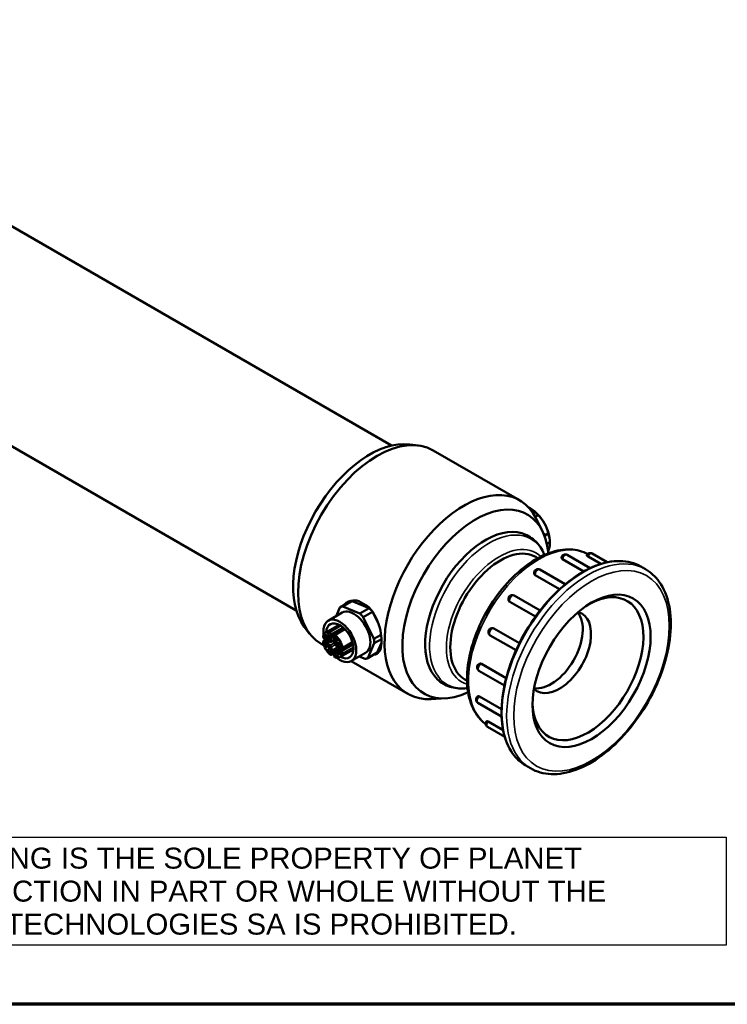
# Model space of a CAD drawing. Header units: millimetres. Extents: x 18 to 880, y 18 to 1083.
# Tile 2 of 5: x 220 to 423, y 18 to 300. Entities that reach past the tile are written whole.
import ezdxf

# ---------------------------------------------------------------- set-up
doc = ezdxf.new("R2010")
doc.units = ezdxf.units.MM
doc.header["$LTSCALE"] = 3
for name, color, linetype, lineweight in [('Cadre (ISO)', 7, 'Continuous', 70), ('Etroit visible (ISO)', 7, 'Continuous', 35), ('Symbole (ISO)', 7, 'Continuous', 25), ('Visible (ISO)', 7, 'Continuous', 50)]:
    doc.layers.add(name, color=color, linetype=linetype, lineweight=lineweight)
doc.styles.add('Note Text (A4D)', font='arial.ttf')

# ---------------------------------------------------------------- blocks, each defined once
blk = doc.blocks.new('Cadres AQUA4D Border')
at = {"layer": 'Cadre (ISO)'}
blk.add_line((291, 6), (6, 6), dxfattribs=at)

msp = doc.modelspace()

# ---------------------------------------------------------------- linework, layer by layer
at = {"layer": 'Etroit visible (ISO)'}
for p, q in [((309.14, 124.53), (312.22, 126.31)), ((309.49, 124.01), (312.76, 125.89)), ((313.41, 125.28), (310.63, 123.67)), ((307.37, 121.87), (308.1, 122.29)), ((308.62, 122.4), (308.69, 122.44)), ((308.69, 123.03), (308.76, 123.07)), ((308.85, 122.35), (308.92, 122.39)), ((308.94, 122.92), (309.01, 122.96)), ((308.94, 122.26), (309.01, 122.3)), ((308.96, 122.1), (309.03, 122.14)), ((308.97, 122.16), (309.05, 122.2)), ((309.07, 122.52), (309.14, 122.57)), ((309.09, 122.87), (309.16, 122.91)), ((309.17, 122.86), (309.24, 122.9)), ((310.28, 121.42), (309.22, 120.81)), ((309.26, 122.78), (309.33, 122.82)), ((309.29, 122.68), (309.36, 122.72)), ((309.32, 122.45), (309.36, 122.48)), ((310.27, 122.32), (309.5, 121.87)), ((310.72, 121.81), (310.79, 121.86)), ((310.74, 121.15), (310.81, 121.19)), ((310.8, 121.29), (310.81, 121.3)), ((310.88, 121.64), (310.95, 121.68)), ((312.68, 120.13), (315.46, 121.73)), ((308.7, 120.07), (308.77, 120.11)), ((308.75, 120.22), (308.76, 120.23)), ((308.76, 119.85), (308.83, 119.89)), ((308.9, 120.04), (308.97, 120.09)), ((308.95, 119.99), (309.02, 120.03)), ((308.99, 119.92), (309.06, 119.96)), ((308.99, 119.87), (309.06, 119.91)), ((309.2, 119.89), (309.27, 119.94)), ((309.27, 119.82), (309.34, 119.86)), ((309.3, 119.73), (309.37, 119.77)), ((309.32, 119.48), (309.37, 119.51)), ((310.56, 120.93), (309.5, 120.32)), ((310.23, 118.6), (309.5, 118.19)), ((310.53, 118.96), (310.6, 119)), ((310.58, 119.09), (310.59, 119.1)), ((310.59, 118.78), (310.66, 118.82)), ((310.65, 118.96), (310.72, 119)), ((310.7, 118.95), (310.78, 118.99)), ((310.72, 118.65), (310.74, 118.66)), ((310.77, 118.89), (310.84, 118.93)), ((310.8, 120.93), (310.87, 120.97)), ((310.81, 119.12), (310.95, 119.2)), ((310.84, 118.76), (310.91, 118.8)), ((310.88, 121.13), (310.95, 121.17)), ((310.93, 118.59), (311, 118.63)), ((310.94, 121.12), (311.01, 121.16)), ((310.94, 120.78), (311.01, 120.82)), ((311, 118.49), (311.07, 118.54)), ((311.01, 121.06), (311.07, 121.09)), ((311.03, 120.98), (311.1, 121.02)), ((311.07, 118.43), (311.09, 118.44)), ((311.08, 119.52), (311.15, 119.56)), ((311.1, 119.47), (311.17, 119.51)), ((311.15, 120.66), (311.22, 120.7)), ((311.24, 120.97), (311.31, 121.01)), ((311.25, 120.58), (311.32, 120.62)), ((311.32, 120.9), (311.39, 120.94)), ((311.32, 120.73), (311.39, 120.77)), ((311.34, 120.8), (311.41, 120.84)), ((315.67, 120.86), (312.41, 118.97)), ((315.76, 120.18), (312.68, 118.41))]:
    msp.add_line(p, q, dxfattribs=at)
for centre, major_axis, start_param, end_param in [((354.57, 130.37), (-12.02, -20.82), 2.727166, 6.697612), ((357.43, 128.72), (10.65, 18.45), 6.147091, 9.560873), ((368.78, 122.17), (14.2, 24.6), 0.013442, 3.070483), ((357.8, 128.5), (-10.16, -17.59), 3.081005, 6.343772), ((381.53, 114.8), (16.45, 28.49), 0, 3.141593), ((382.87, 114.03), (16.45, 28.49), 0, 3.141593), ((376.39, 145.65), (0.563, 0.974), 0, 2.145031), ((383.52, 146.02), (0.563, 0.974), 0, 1.752332), ((368.56, 141.44), (0.563, 0.974), 0, 2.53773), ((361.22, 134.04), (0.563, 0.974), 0, 2.930429), ((355.49, 124.56), (0.562, 0.974), 0.141923, 3.141593), ((352.24, 114.45), (-0.562, -0.974), 3.676214, 6.283185), ((351.97, 105.25), (-0.562, -0.974), 4.068913, 6.283185), ((354.72, 98.36), (-0.562, -0.974), 4.461613, 6.283185)]:
    msp.add_ellipse(centre, major_axis=major_axis, ratio=0.57735, start_param=start_param, end_param=end_param, dxfattribs=at)
msp.add_ellipse((383.88, 113.44), major_axis=(-15.73, -27.25), ratio=0.57735, dxfattribs=at)
at = {"layer": 'Visible (ISO)'}
for p, q in [((326.69, 177.93), (115.59, 299.81)), ((299.44, 130.73), (88.34, 252.61)), ((331.87, 178.26), (334.36, 177.95)), ((338.58, 176.55), (363.31, 162.27)), ((366.33, 159.99), (366.17, 160.09)), ((366.69, 159.73), (366.43, 159.58)), ((367.77, 157.54), (368.57, 158)), ((369.78, 153.58), (367.92, 157.24)), ((370.49, 152.14), (370.21, 152.65)), ((371.51, 152.74), (370.49, 152.14)), ((370.55, 151.76), (370.62, 151.69)), ((370.62, 151.69), (370.58, 151.67)), ((371.11, 149.77), (371.97, 150.27)), ((371.99, 150.19), (371.99, 149.92)), ((383.51, 142.84), (376.95, 146.63)), ((388.39, 144.51), (384.08, 146.99)), ((367.93, 146.04), (368.53, 145.69)), ((381.67, 141.9), (375.61, 145.4)), ((386.56, 144.03), (382.87, 146.16)), ((376.37, 138.23), (369.12, 142.42)), ((397.99, 143.29), (399.32, 142.52)), ((374.74, 136.81), (367.78, 140.83)), ((311.93, 131.6), (314.62, 133.15)), ((315.42, 133.41), (312.73, 131.86)), ((320.32, 131.37), (315.42, 133.41)), ((317.37, 133.41), (319.84, 131.98)), ((367.83, 128.95), (360.55, 133.15)), ((369.17, 130.74), (361.78, 135.01)), ((308.56, 127.78), (312.59, 130.11)), ((310.83, 129.09), (311.93, 131.6)), ((312.73, 131.86), (317.63, 129.82)), ((317.63, 129.82), (320.32, 131.37)), ((321.24, 130.37), (318.58, 128.83)), ((322.97, 126.88), (321.34, 130.22)), ((318.58, 128.83), (321.62, 122.57)), ((301.74, 126.08), (303.26, 124.08)), ((307.85, 124.41), (311.69, 126.63)), ((309.49, 124.01), (309.5, 123.75)), ((309.5, 123.75), (312.94, 125.74)), ((313.27, 125.42), (310.36, 123.74)), ((313.07, 125.62), (313.07, 125.31)), ((313.24, 125.45), (313.24, 125.41)), ((355.97, 125.57), (363.27, 121.35)), ((307.17, 121.89), (307.96, 122.34)), ((307.37, 122.77), (307.59, 122.64)), ((307.37, 121.87), (307.59, 121.74)), ((307.59, 121.74), (308.37, 122.19)), ((309.22, 121.71), (308.22, 122.28)), ((309, 121.83), (308.22, 121.38)), ((308.22, 121.38), (309.22, 120.81)), ((308.39, 122.74), (308.39, 122.31)), ((308.51, 122.67), (308.39, 122.74)), ((308.39, 122.31), (308.46, 122.35)), ((308.39, 122.31), (308.77, 122.03)), ((308.46, 122.7), (308.46, 122.35)), ((308.46, 122.35), (308.77, 122.12)), ((308.51, 122.34), (308.51, 122.67)), ((308.66, 122.24), (308.51, 122.34)), ((308.66, 122.24), (308.73, 122.28)), ((308.83, 122.41), (308.76, 122.37)), ((308.77, 122.03), (308.78, 122.17)), ((308.87, 123.04), (308.83, 123.01)), ((308.87, 123.01), (308.87, 123.17)), ((308.89, 122.1), (308.89, 121.94)), ((308.89, 121.94), (308.96, 121.98)), ((309.02, 122.14), (308.95, 122.1)), ((308.96, 122.1), (308.96, 121.98)), ((309, 122.72), (309.06, 122.76)), ((309.15, 122.91), (309.08, 122.87)), ((309.34, 122.65), (309.26, 122.61)), ((310.27, 122.18), (309.42, 121.69)), ((310.27, 123.47), (309.5, 123.02)), ((309.5, 123.02), (309.5, 121.87)), ((310.27, 123.56), (310.27, 123.3)), ((310.28, 121.42), (310.27, 122.57)), ((310.4, 122.32), (310.41, 121.76)), ((310.52, 122.26), (310.4, 122.32)), ((310.41, 121.76), (310.48, 121.8)), ((310.41, 121.76), (310.53, 121.69)), ((310.48, 122.28), (310.48, 121.8)), ((310.48, 121.8), (310.53, 121.77)), ((310.54, 122.22), (310.52, 122.26)), ((310.52, 122.08), (310.6, 122.13)), ((310.53, 121.69), (310.52, 122.08)), ((311.09, 121.47), (311.09, 121.64)), ((312.6, 119.85), (315.52, 121.54)), ((321.76, 121.33), (319.9, 117.11)), ((321.62, 122.57), (323.71, 123.78)), ((323.82, 122.52), (321.76, 121.33)), ((322.59, 118.66), (323.82, 121.46)), ((362.31, 119.32), (354.93, 123.58)), ((306.58, 121.13), (307.38, 120.66)), ((308.39, 121.14), (308.39, 120.97)), ((308.82, 120.89), (308.39, 121.14)), ((308.39, 120.97), (308.46, 121.01)), ((308.39, 120.97), (308.81, 120.43)), ((308.46, 121.1), (308.46, 121.01)), ((308.46, 121.01), (308.54, 120.91)), ((308.53, 120.9), (308.6, 120.94)), ((308.53, 120.9), (308.82, 120.73)), ((308.82, 120.54), (308.53, 120.9)), ((308.6, 120.94), (308.89, 120.78)), ((308.81, 120.43), (308.88, 120.47)), ((308.81, 120.43), (308.93, 120.36)), ((308.82, 120.98), (308.82, 120.89)), ((308.93, 120.92), (308.82, 120.98)), ((308.82, 120.89), (308.89, 120.93)), ((308.82, 120.73), (308.89, 120.78)), ((308.82, 120.73), (308.82, 120.54)), ((308.82, 120.54), (308.89, 120.58)), ((308.82, 120.54), (308.88, 120.47)), ((308.91, 120.09), (308.83, 120.05)), ((308.88, 120.47), (308.93, 120.44)), ((308.89, 120.94), (308.89, 120.93)), ((308.89, 120.78), (308.89, 120.58)), ((308.92, 119.68), (308.92, 119.83)), ((308.93, 120.83), (308.93, 120.92)), ((309.08, 120.75), (308.93, 120.83)), ((308.93, 120.67), (309, 120.71)), ((308.93, 120.67), (309.08, 120.59)), ((308.93, 120.36), (308.93, 120.67)), ((308.99, 119.87), (308.99, 119.83)), ((308.99, 119.83), (309.06, 119.87)), ((308.99, 119.83), (309.09, 119.78)), ((309, 120.71), (309.08, 120.67)), ((309.03, 120.04), (309.1, 120.08)), ((309.06, 119.91), (309.06, 119.87)), ((309.06, 119.87), (309.1, 119.85)), ((309.08, 120.59), (309.08, 120.75)), ((309.09, 119.78), (309.09, 119.8)), ((309.19, 119.95), (309.12, 119.91)), ((309.18, 119.68), (309.18, 119.52)), ((309.18, 119.52), (309.25, 119.56)), ((309.25, 119.66), (309.25, 119.56)), ((309.34, 119.71), (309.27, 119.67)), ((310.2, 118.45), (309.42, 118)), ((309.5, 119.17), (311.56, 120.36)), ((309.5, 120.32), (309.5, 119.17)), ((310.28, 118.89), (309.5, 118.44)), ((309.5, 118.19), (309.5, 118.44)), ((310.28, 119.42), (310.95, 119.81)), ((310.28, 118.72), (310.28, 119.42)), ((310.81, 119.12), (310.28, 119.42)), ((311.55, 120.36), (310.56, 120.93)), ((310.71, 119), (310.64, 118.96)), ((310.74, 118.64), (310.74, 118.76)), ((310.95, 121.17), (310.88, 121.13)), ((310.94, 118.74), (310.91, 118.8)), ((311.68, 120.23), (310.95, 119.81)), ((310.95, 119.81), (310.95, 119.2)), ((310.95, 119.81), (311.55, 119.46)), ((311, 118.91), (311, 118.63)), ((311.09, 118.85), (311, 118.91)), ((311, 118.63), (311.07, 118.68)), ((311.08, 120.97), (311.01, 120.93)), ((311.03, 119.64), (311.03, 119.57)), ((311.44, 119.4), (311.03, 119.64)), ((311.03, 119.57), (311.1, 119.6)), ((311.07, 118.87), (311.07, 118.68)), ((311.07, 118.43), (311.09, 118.42)), ((311.08, 121.09), (311.15, 121.13)), ((311.08, 120.81), (311.15, 120.85)), ((311.09, 118.42), (311.09, 118.85)), ((311.11, 119.4), (311.16, 119.43)), ((311.11, 119.4), (311.16, 119.36)), ((311.16, 119.47), (311.23, 119.51)), ((311.16, 119.47), (311.44, 119.31)), ((311.16, 119.36), (311.16, 119.47)), ((311.24, 121.02), (311.17, 120.98)), ((311.23, 119.51), (311.44, 119.39)), ((311.39, 120.77), (311.32, 120.73)), ((311.44, 119.31), (311.44, 119.4)), ((311.55, 119.46), (312.33, 119.91)), ((311.93, 117.33), (315.77, 119.55)), ((315.63, 121.09), (312.18, 119.1)), ((312.41, 119.87), (312.18, 120)), ((312.41, 118.97), (312.18, 119.1)), ((315.21, 116.27), (319.24, 118.59)), ((319.9, 117.11), (322.59, 118.66)), ((310.28, 117.74), (310.28, 118)), ((315.1, 116.21), (331.31, 106.85)), ((319.1, 116.84), (317.42, 117.54)), ((358.98, 109.26), (351.68, 113.47)), ((352.44, 115.45), (359.49, 111.38)), ((347.68, 110.97), (348.28, 110.62)), ((342.07, 105.59), (337.98, 105.37)), ((358.15, 100.38), (351.41, 104.27)), ((351.86, 106.09), (358.14, 102.46)), ((354.31, 98.91), (358.6, 96.44)), ((359.07, 94.55), (354.16, 97.38)), ((365.08, 86.31), (366.42, 85.54))]:
    msp.add_line(p, q, dxfattribs=at)
for centre, start, end in [((376.39, 145.65), 60, 170.1909), ((383.52, 146.02), 60, 155.7705), ((368.56, 141.44), 60, 189.6629), ((361.22, 134.04), 60, 219.556), ((355.49, 124.56), 73.9372, 240), ((352.24, 114.45), 105.9705, 240), ((351.97, 105.25), 126.8799, 240), ((354.72, 98.36), 141.8676, 240), ((360.06, 94.83), 191.227, 220.0277)]:
    msp.add_arc(centre, 1.12, start, end, dxfattribs=at)
for centre, major_axis, ratio, start_param, end_param in [((320.46, 150.06), (15.5, 26.85), 0.57735, 0.237941, 2.903652), ((322.58, 148.84), (-16, -27.71), 0.57735, 3.141593, 6.283185), ((347.31, 134.56), (16, 27.71), 0.57735, 5.92289, 9.785073), ((350.71, 132.6), (-14.8, -25.64), 0.57735, 2.458342, 6.966436), ((366.33, 153.46), (4, -6.93), 0.57735, 1.545528, 2.356194), ((365.94, 153.24), (4.27, -7.4), 0.57735, 1.906164, 2.23209), ((366.33, 153.46), (4, -6.93), 0.57735, 0.785398, 1.545528), ((353.52, 130.97), (12.17, 21.09), 0.57735, 0.133521, 3.008071), ((365.94, 153.24), (4.27, -7.4), 0.57735, 0.858967, 1.184892), ((364.92, 152.64), (-4.28, 7.4), 0.57735, 4.268177, 4.326485), ((357.8, 128.5), (10.12, 17.54), 0.57735, 0, 3.141593), ((382.84, 114.05), (-11.21, -19.42), 0.57735, 5.530246, 10.177717), ((318.6, 125.9), (-4.25, 7.36), 0.57735, 0.04029, 0.233296), ((318.6, 125.9), (-4.14, 7.17), 0.57735, 6.072795, 6.247501), ((315.92, 124.35), (-4.14, 7.17), 0.57735, 6.072795, 6.247501), ((315.92, 124.35), (3.33, -5.76), 0.57735, 0, 3.141593), ((315.92, 124.35), (-4.14, 7.17), 0.57735, 5.025597, 5.200303), ((318.6, 125.9), (4.14, -7.17), 0.57735, 1.918272, 2.058711), ((374.69, 118.75), (6.4, 11.09), 0.57735, 2.993508, 6.43127), ((372.32, 120.12), (6.4, 11.09), 0.57735, 3.358177, 6.066601), ((311.89, 122.03), (3.33, -5.76), 0.57735, 5.324305, 10.383658), ((311.89, 122.03), (-2.75, 4.76), 0.57735, 2.407931, 7.016847), ((309.89, 120.87), (-2.04, 3.54), 0.57735, 5.760328, 6.809632), ((309.21, 124.17), (-0.2, 0.346), 0.57735, 3.928786, 5.760328), ((307.37, 123.1), (0.2, -0.346), 0.57735, 3.668039, 5.499582), ((307.37, 121.54), (-0.2, 0.346), 0.57735, 5.499582, 7.331125), ((309.89, 120.87), (2.04, -3.54), 0.57735, 4.189532, 5.238835), ((311.89, 122.03), (3.33, -5.76), 0.57735, 4.277227, 4.368807), ((307.91, 123.15), (0.48, -0.831), 0.57735, 5.016175, 5.982988), ((307.91, 120.87), (-0.48, 0.831), 0.57735, 5.016175, 5.982988), ((314.41, 115.56), (-5.75, 6.97), 0.10368, 6.263863, 6.408514), ((323.11, 88.63), (14.43, -33.92), 0.051293, 3.073737, 3.146927), ((328.43, 91.76), (19.68, -31.42), 0.045142, 3.078305, 3.213771), ((314.48, 115.6), (-5.75, 6.97), 0.10368, 0.027116, 0.125328), ((315.76, 111.71), (-7, 10.66), 0.053375, 6.177824, 6.364512), ((328.5, 91.8), (19.68, -31.42), 0.045142, 3.164345, 3.213771), ((315.83, 111.75), (-7, 10.66), 0.053375, 6.177824, 6.2801), ((347.75, 111), (-38.93, 11.92), 0.033604, 0.043528, 0.104942), ((308.03, 121.72), (-0.915, -0.541), 0.457808, 3.145235, 3.395107), ((306.63, 123.75), (-2.33, 1.65), 0.089553, 2.944411, 3.112052), ((308.1, 121.76), (-0.915, -0.541), 0.457862, 3.145244, 3.395147), ((313.49, 120.81), (-4.53, 2.19), 0.189207, 0.091646, 0.252975), ((313.56, 120.85), (-4.53, 2.19), 0.189207, 0.091646, 0.2324), ((296.01, 119.5), (-13.07, -2.68), 0.185717, 3.103839, 3.207333), ((306.7, 123.79), (-2.33, 1.65), 0.089571, 3.100257, 3.112046), ((318.15, 111.8), (-9.08, 11.07), 0.053879, 6.265317, 6.348991), ((309.45, 122.22), (-0.372, 0.656), 0.247015, 5.886302, 6.245983), ((318.22, 111.84), (-9.08, 11.07), 0.053877, 6.265318, 6.274307), ((305.66, 118.85), (-3.58, -4.12), 0.299752, 3.047424, 3.200176), ((309.52, 122.26), (-0.372, 0.656), 0.247076, 5.886188, 6.245967), ((307.92, 121.39), (1.3, 1.43), 0.377337, 6.206505, 6.366074), ((309.22, 122.03), (0.2, -0.346), 0.57735, 5.499582, 7.070378), ((307.99, 121.44), (1.3, 1.43), 0.377461, 6.20648, 6.366102), ((307.54, 124.77), (-1.73, 2.16), 0.12587, 3.107594, 3.297861), ((301.92, 121.4), (-7.48, -1.29), 0.23655, 3.10119, 3.235654), ((307.61, 124.81), (-1.73, 2.16), 0.125869, 3.122311, 3.29786), ((308.89, 123.73), (0.48, -0.831), 0.57735, 0.303786, 1.2706), ((310.87, 122.59), (-0.48, 0.831), 0.57735, 0.303786, 1.2706), ((310.56, 123.39), (-0.2, 0.346), 0.57735, 5.238835, 7.070378), ((310.56, 121.26), (0.2, -0.346), 0.57735, 3.928786, 5.499582), ((311.33, 125.25), (-0.19, 3.72), 0.42329, 2.499155, 2.677276), ((309.89, 120.87), (2.04, -3.54), 0.57735, 1.047939, 2.097243), ((310.73, 123.39), (0.69, -1.97), 0.361962, 5.505786, 5.670465), ((313.83, 116.84), (3.03, -4.46), 0.12791, 3.142723, 3.328224), ((319.33, 129.93), (-8.54, -8.04), 0.374026, 6.282073, 6.369342), ((310.8, 123.43), (0.69, -1.97), 0.361962, 5.505786, 5.670465), ((313.59, 113.93), (2.77, -7.37), 0.103723, 3.016294, 3.167621), ((313.9, 116.88), (3.03, -4.46), 0.12791, 3.19299, 3.328224), ((312.81, 121.26), (-2.07, 0.65), 0.236145, 0.449141, 0.665163), ((305.3, 113.19), (-5.65, -8.08), 0.165231, 3.016968, 3.156258), ((312.88, 121.31), (-2.07, 0.65), 0.236145, 0.449141, 0.600663), ((315.92, 124.35), (-4.14, 7.17), 0.57735, 3.978399, 4.153106), ((317.88, 106.51), (9.13, -13.71), 0.073025, 3.144174, 3.251156), ((310.52, 120.47), (-1.81, -0.53), 0.479394, 6.144165, 6.400395), ((310.02, 116.89), (1.25, -3.34), 0.153194, 2.958083, 3.183014), ((393.71, 200.09), (-84.89, -80.32), 0.060789, 6.268866, 6.30139), ((317.95, 106.56), (9.13, -13.71), 0.073025, 3.171763, 3.251156), ((310.59, 120.52), (-1.81, -0.53), 0.479394, 6.144165, 6.400395), ((309.19, 119.59), (-0.361, 0.465), 0.256535, 6.259476, 6.6031), ((319.11, 123.63), (-10.29, -3.69), 0.123127, 6.239228, 6.385023), ((309.15, 119.45), (-0.314, 0.609), 0.219992, 5.954554, 6.303571), ((393.78, 200.13), (-84.89, -80.32), 0.060789, 6.268866, 6.289421), ((305.28, 113.52), (-3.6, -6.69), 0.190587, 2.992388, 3.136106), ((308.35, 118.62), (0.52, 1.43), 0.318802, 6.077287, 6.226952), ((309.22, 119.49), (-0.314, 0.609), 0.220059, 5.954445, 6.293705), ((308.4, 119.9), (-0.593, 0.017), 0.487234, 3.270127, 3.511604), ((308.42, 118.66), (0.52, 1.43), 0.318839, 6.077258, 6.226941), ((308.47, 119.94), (-0.593, 0.017), 0.487318, 3.270179, 3.511703), ((309.63, 118.59), (-0.5, 1.32), 0.143451, 0.165943, 0.360542), ((309.56, 118.99), (0.5, -1.09), 0.256007, 2.799573, 3.03949), ((373.02, -0.28), (-63.9, 120.19), 0.016332, 6.257148, 6.298067), ((301.65, 130.89), (7.69, -11.4), 0.06412, 6.153006, 6.253452), ((373.09, -0.24), (-63.9, 120.19), 0.016332, 6.257148, 6.283756), ((307.99, 118.27), (1.23, 1.61), 0.305496, 6.159009, 6.322651), ((309.22, 120.48), (-0.2, 0.346), 0.57735, 3.928786, 5.499582), ((301.72, 130.93), (7.69, -11.4), 0.06412, 6.153006, 6.244898), ((308.06, 118.31), (1.23, 1.61), 0.305566, 6.158978, 6.322658), ((308.67, 120.59), (0.68, -1.1), 0.257354, 6.175599, 6.444678), ((308.55, 120.51), (-0.79, 1.03), 0.318514, 3.299382, 3.534028), ((308.9, 119.15), (0.48, -0.831), 0.57735, 0.303786, 1.2706), ((310.88, 118.01), (-0.48, 0.831), 0.57735, 0.303786, 1.2706), ((321.58, 104.18), (-11, 14.91), 0.066526, 6.281379, 6.373402), ((321.89, 122.31), (-11.34, -3.45), 0.171355, 6.231327, 6.326154), ((313.05, 113.71), (2.46, -5.39), 0.109384, 2.989782, 3.161546), ((319.19, 129.51), (-8.52, -10.84), 0.159368, 6.222722, 6.306325), ((321.65, 104.22), (-11, 14.91), 0.066526, 0.028056, 0.090217), ((321.96, 122.35), (-11.34, -3.45), 0.171355, 6.231327, 6.326154), ((311.35, 118.03), (-0.714, 0.93), 0.159745, 6.24063, 6.48898), ((309.89, 120.87), (2.04, -3.54), 0.57735, 5.760328, 6.809632), ((311, 118.18), (-0.352, 0.781), 0.2069, 6.004303, 6.277218), ((311.97, 118.8), (-1.34, 0.09), 0.219443, 0.167557, 0.406764), ((319.27, 129.55), (-8.52, -10.84), 0.159368, 6.222722, 6.277667), ((308.66, 115.46), (-2.05, -3.62), 0.27687, 3.022752, 3.139885), ((311.43, 118.07), (-0.714, 0.93), 0.159756, 6.240627, 6.262115), ((311.07, 118.22), (-0.352, 0.781), 0.206926, 6.004266, 6.277216), ((315.07, 100.23), (-4.34, 18.69), 0.028039, 6.146982, 6.223948), ((310.81, 119.28), (0.1, -0.173), 0.57735, 5.499582, 7.070378), ((312.59, 108.56), (1.86, -10.47), 0.057621, 2.918227, 3.02917), ((315.14, 100.26), (-4.34, 18.69), 0.028035, 6.147004, 6.223957), ((311.32, 120.35), (-0.436, 0.778), 0.186139, 5.980492, 6.280692), ((311.07, 119.05), (-0.097, 0.536), 0.40174, 2.129227, 2.394977), ((311.39, 120.39), (-0.436, 0.778), 0.186138, 5.980494, 6.280692), ((310.94, 118.94), (0.212, -0.518), 0.320503, 5.595685, 5.891593), ((310.6, 120.95), (-0.425, -0.048), 0.565819, 3.079133, 3.409356), ((311.01, 118.98), (0.212, -0.518), 0.320503, 5.595685, 5.677683), ((310.67, 120.99), (-0.425, -0.048), 0.565669, 3.079123, 3.391604), ((310.77, 119.24), (0.27, 0.318), 0.624415, 5.889437, 6.076837), ((324.95, 103.11), (-13.79, 17.86), 0.044086, 6.278974, 6.340433), ((312.62, 121.35), (-1.47, -0.5), 0.35029, 6.164961, 6.35122), ((312.47, 117.31), (1.35, -3.84), 0.153255, 2.965759, 3.095134), ((310.84, 119.28), (0.27, 0.318), 0.62452, 5.889288, 6.076726), ((311.52, 120.28), (-0.349, 0.705), 0.222499, 5.961969, 6.306112), ((323.65, 133.28), (12.45, 12.5), 0.102294, 3.113622, 3.168927), ((307.47, 114.34), (-3.77, -6.79), 0.212184, 3.00716, 3.138324), ((311.59, 120.32), (-0.349, 0.705), 0.222491, 5.961981, 6.306112), ((309.97, 119.45), (1.3, 1.49), 0.319701, 6.179537, 6.346034), ((310.04, 119.5), (1.3, 1.49), 0.319794, 6.179505, 6.34605), ((311.87, 120.88), (0.48, -0.831), 0.57735, 5.016175, 5.982988), ((311.87, 118.59), (-0.48, 0.831), 0.57735, 5.016175, 5.982988), ((312.4, 120.2), (0.2, -0.346), 0.57735, 5.499582, 7.331125), ((312.41, 118.65), (-0.2, 0.346), 0.57735, 3.668039, 5.499582), ((318.6, 125.9), (4.25, -7.36), 0.57735, 6.049889, 6.234381), ((309.22, 118.35), (0.2, -0.346), 0.57735, 5.238835, 7.070378), ((311.89, 122.03), (3.33, -5.76), 0.57735, 5.0578, 5.149517), ((310.56, 117.58), (0.2, -0.346), 0.57735, 3.928786, 5.760328), ((315.92, 124.35), (4.14, -7.17), 0.57735, 6.072795, 6.247501)]:
    msp.add_ellipse(centre, major_axis=major_axis, ratio=ratio, start_param=start_param, end_param=end_param, dxfattribs=at)
for centre, major_axis in [((383.88, 113.44), (11.95, 20.7)), ((308.89, 123.73), (-0.31, 0.537)), ((307.91, 123.15), (-0.31, 0.537)), ((307.91, 120.87), (-0.31, 0.537)), ((310.87, 122.59), (-0.31, 0.537)), ((311.87, 120.88), (-0.31, 0.537)), ((308.9, 119.15), (-0.31, 0.537)), ((310.88, 118.01), (-0.31, 0.537)), ((311.87, 118.59), (-0.31, 0.537))]:
    msp.add_ellipse(centre, major_axis=major_axis, ratio=0.57735, dxfattribs=at)
for points, knots in [([(366.69, 159.73), (366.69, 159.74), (366.67, 159.75), (366.65, 159.77), (366.62, 159.79), (366.6, 159.8), (366.57, 159.82), (366.55, 159.84), (366.53, 159.86), (366.5, 159.88), (366.48, 159.89), (366.45, 159.91), (366.43, 159.93), (366.4, 159.94), (366.38, 159.96), (366.35, 159.98), (366.32, 159.99), (366.3, 160.01), (366.27, 160.03), (366.25, 160.04), (366.22, 160.06), (366.19, 160.07), (366.17, 160.09), (366.14, 160.1), (366.11, 160.12), (366.09, 160.13), (366.06, 160.15), (366.03, 160.16), (366, 160.18), (365.97, 160.19), (365.95, 160.21), (365.92, 160.22), (365.89, 160.24), (365.86, 160.25), (365.84, 160.26), (365.83, 160.26), (365.83, 160.27)], [0, 0, 0, 0, 0.0169492, 0.0338983, 0.0508475, 0.0677966, 0.0847458, 0.1016949, 0.1186441, 0.1355932, 0.1525424, 0.1694915, 0.1864407, 0.2033898, 0.220339, 0.2372881, 0.2542373, 0.2711864, 0.2881356, 0.3050847, 0.3220339, 0.3389831, 0.3559322, 0.3728814, 0.3898305, 0.4067797, 0.4237288, 0.440678, 0.4576271, 0.4745763, 0.4915254, 0.5084746, 0.5254237, 0.5423729, 0.559322, 0.5611519, 0.5611519, 0.5611519, 0.5611519]), ([(370.42, 146.63), (370.31, 146.89), (370.2, 147.15), (369.76, 148.06), (369.39, 148.67), (368.55, 149.81), (368.08, 150.33), (367.04, 151.26), (366.48, 151.66), (365.27, 152.34), (364.63, 152.61), (363.96, 152.81)], [5.0767692, 5.0767692, 5.0767692, 5.0767692, 5.1252582, 5.1252582, 5.2517708, 5.2517708, 5.3782834, 5.3782834, 5.504796, 5.504796, 5.6313086, 5.6313086, 5.6313086, 5.6313086]), ([(382.78, 146.87), (381.31, 147.68), (379.64, 148.13), (375.94, 148.29), (373.89, 147.94), (369.62, 146.4), (367.41, 145.17), (363.1, 141.98), (361, 140.01), (357.16, 135.55), (355.41, 133.06), (352.41, 127.79), (351.17, 125.03), (349.3, 119.48), (348.68, 116.7), (348.16, 111.39), (348.25, 108.86), (349.17, 104.32), (349.99, 102.31), (351.87, 99.71), (352.69, 98.88), (353.6, 98.21)], [5.509992, 5.509992, 5.509992, 5.509992, 5.789176, 5.789176, 6.097191, 6.097191, 6.423265, 6.423265, 6.751735, 6.751735, 7.078797, 7.078797, 7.405248, 7.405248, 7.732386, 7.732386, 8.060908, 8.060908, 8.386386, 8.386386, 8.575073, 8.575073, 8.575073, 8.575073]), ([(371.47, 147.67), (371.47, 147.69), (371.48, 147.71), (371.5, 147.75), (371.51, 147.78), (371.53, 147.82), (371.54, 147.85), (371.56, 147.89), (371.57, 147.93), (371.58, 147.96), (371.6, 148), (371.61, 148.03), (371.62, 148.07), (371.63, 148.1), (371.65, 148.14), (371.66, 148.17), (371.67, 148.21), (371.68, 148.24), (371.69, 148.28), (371.71, 148.31), (371.72, 148.34), (371.73, 148.38), (371.74, 148.41), (371.75, 148.44), (371.76, 148.47), (371.76, 148.48)], [0.6107417, 0.6107417, 0.6107417, 0.6107417, 0.6271186, 0.6440678, 0.6610169, 0.6779661, 0.6949153, 0.7118644, 0.7288136, 0.7457627, 0.7627119, 0.779661, 0.7966102, 0.8135593, 0.8305085, 0.8474576, 0.8644068, 0.8813559, 0.8983051, 0.9152542, 0.9322034, 0.9491525, 0.9661017, 0.9830508, 1, 1, 1, 1]), ([(397.99, 143.29), (396.23, 144.31), (394.2, 144.84), (389.78, 144.91), (387.39, 144.43), (382.47, 142.49), (379.94, 141.01), (375.02, 137.23), (372.63, 134.92), (368.24, 129.69), (366.24, 126.78), (362.81, 120.66), (361.39, 117.45), (359.28, 111.04), (358.58, 107.84), (358, 101.78), (358.11, 98.92), (359.13, 93.82), (360.04, 91.58), (362.35, 88.32), (363.62, 87.15), (365.08, 86.31)], [5.497787, 5.497787, 5.497787, 5.497787, 5.808817, 5.808817, 6.125988, 6.125988, 6.448036, 6.448036, 6.770417, 6.770417, 7.092381, 7.092381, 7.41419, 7.41419, 7.736207, 7.736207, 8.058637, 8.058637, 8.380373, 8.380373, 8.63938, 8.63938, 8.63938, 8.63938]), ([(375.61, 145.4), (375.52, 145.45), (375.44, 145.51), (375.32, 145.64), (375.29, 145.71), (375.28, 145.79), (375.28, 145.82), (375.28, 145.84)], [0, 0, 0, 0, 0.03885743, 0.03885743, 0.07771487, 0.07771487, 0.09367318, 0.09367318, 0.09367318, 0.09367318]), ([(382.87, 146.16), (382.77, 146.22), (382.69, 146.27), (382.57, 146.37), (382.52, 146.41), (382.49, 146.45), (382.49, 146.47), (382.5, 146.48)], [0, 0, 0, 0, 0.0388574, 0.0388574, 0.0777149, 0.0777149, 0.1014216, 0.1014216, 0.1014216, 0.1014216]), ([(366.42, 85.54), (368.18, 84.52), (370.19, 83.96), (374.58, 83.79), (376.96, 84.22), (381.9, 86.03), (384.46, 87.46), (389.44, 91.17), (391.85, 93.46), (396.3, 98.64), (398.32, 101.54), (401.78, 107.64), (403.22, 110.84), (405.37, 117.27), (406.08, 120.48), (406.69, 126.61), (406.58, 129.53), (405.53, 134.76), (404.58, 137.07), (402.15, 140.44), (400.84, 141.65), (399.32, 142.52)], [2.356194, 2.356194, 2.356194, 2.356194, 2.651094, 2.651094, 2.961059, 2.961059, 3.286497, 3.286497, 3.613779, 3.613779, 3.939835, 3.939835, 4.265376, 4.265376, 4.591515, 4.591515, 4.91886, 4.91886, 5.243685, 5.243685, 5.497787, 5.497787, 5.497787, 5.497787]), ([(367.78, 140.83), (367.68, 140.88), (367.6, 140.95), (367.49, 141.1), (367.46, 141.18), (367.45, 141.26)], [0, 0, 0, 0, 0.03885743, 0.03885743, 0.07291468, 0.07291468, 0.07291468, 0.07291468]), ([(312.93, 132.17), (313.24, 132.53), (313.6, 132.83), (314.61, 133.41), (315.39, 133.62), (316.59, 133.58), (316.98, 133.52), (317.37, 133.41)], [4.3120715, 4.3120715, 4.3120715, 4.3120715, 4.5059187, 4.5059187, 4.8278031, 4.8278031, 4.9781314, 4.9781314, 4.9781314, 4.9781314]), ([(319.84, 131.98), (320.18, 131.67), (320.51, 131.32), (321.48, 130.11), (322.05, 129.12), (322.91, 127.16), (323.26, 126.05), (323.73, 123.9), (323.84, 122.86), (323.84, 121.98)], [0.171556, 0.171556, 0.171556, 0.171556, 0.321884, 0.321884, 0.643769, 0.643769, 0.965595, 0.965595, 1.287422, 1.287422, 1.287422, 1.287422]), ([(309.33, 122.82), (309.33, 122.81), (309.34, 122.8), (309.34, 122.8), (309.35, 122.79), (309.35, 122.78), (309.35, 122.77), (309.36, 122.76), (309.36, 122.75), (309.36, 122.74), (309.36, 122.74), (309.36, 122.73), (309.36, 122.72)], [0, 0, 0, 0, 0.25, 0.25, 0.25, 0.5, 0.5, 0.5, 0.75, 0.75, 0.75, 1, 1, 1, 1]), ([(323.84, 121.98), (323.84, 121.11), (323.73, 120.29), (323.26, 119.02), (322.91, 118.57), (322.22, 118.18), (321.91, 118.09), (321.56, 118.07)], [1.2874219, 1.2874219, 1.2874219, 1.2874219, 1.6092484, 1.6092484, 1.931075, 1.931075, 2.1249481, 2.1249481, 2.1249481, 2.1249481]), ([(309.34, 119.86), (309.35, 119.84), (309.36, 119.82), (309.36, 119.8), (309.37, 119.79), (309.37, 119.78), (309.37, 119.77)], [0, 0, 0, 0, 0.666667, 0.666667, 0.666667, 1, 1, 1, 1]), ([(309.37, 119.77), (309.37, 119.76), (309.37, 119.75), (309.36, 119.74), (309.36, 119.74), (309.36, 119.73), (309.36, 119.72), (309.35, 119.72), (309.35, 119.71), (309.35, 119.71), (309.34, 119.71), (309.34, 119.71), (309.34, 119.71)], [0, 0, 0, 0, 0.1428571, 0.1428571, 0.1428571, 0.2857143, 0.2857143, 0.2857143, 0.4285714, 0.4285714, 0.4285714, 0.4475436, 0.4475436, 0.4475436, 0.4475436]), ([(310.78, 118.99), (310.78, 118.99), (310.79, 118.98), (310.8, 118.97), (310.81, 118.96), (310.83, 118.95), (310.84, 118.93)], [0, 0, 0, 0, 0.333333, 0.333333, 0.333333, 1, 1, 1, 1]), ([(310.93, 118.59), (310.94, 118.57), (310.95, 118.55), (310.97, 118.52), (310.99, 118.51), (311, 118.49)], [0.000001, 0.000001, 0.000001, 0.000001, 0.00602951, 0.00602951, 0.01205796, 0.01205796, 0.01205796, 0.01205796]), ([(311, 118.63), (311.01, 118.61), (311.02, 118.6), (311.05, 118.56), (311.06, 118.55), (311.07, 118.54)], [-0.01205697, -0.01205697, -0.01205697, -0.01205697, -0.00602896, -0.00602896, -0.000001, -0.000001, -0.000001, -0.000001]), ([(311.1, 121.02), (311.1, 121), (311.1, 120.99), (311.09, 120.98), (311.09, 120.97), (311.08, 120.97), (311.08, 120.97)], [0, 0, 0, 0, 0.6666667, 0.6666667, 0.6666667, 0.9443304, 0.9443304, 0.9443304, 0.9443304]), ([(311.13, 119.59), (311.13, 119.58), (311.13, 119.58), (311.14, 119.58), (311.14, 119.57), (311.14, 119.57), (311.15, 119.56)], [0.4683496, 0.4683496, 0.4683496, 0.4683496, 0.6666667, 0.6666667, 0.6666667, 1, 1, 1, 1]), ([(351.93, 115.53), (352, 115.55), (352.07, 115.55), (352.25, 115.54), (352.35, 115.5), (352.44, 115.45)], [0.26853225, 0.26853225, 0.26853225, 0.26853225, 0.29685293, 0.29685293, 0.33571037, 0.33571037, 0.33571037, 0.33571037]), ([(339.83, 111.01), (340.34, 110.54), (340.9, 110.12), (342.08, 109.41), (342.72, 109.12), (344.04, 108.69), (344.72, 108.54), (346.13, 108.38), (346.85, 108.37), (347.85, 108.44), (348.13, 108.47), (348.41, 108.51)], [2.222673, 2.222673, 2.222673, 2.222673, 2.3491856, 2.3491856, 2.4756982, 2.4756982, 2.6022108, 2.6022108, 2.7287234, 2.7287234, 2.7772125, 2.7772125, 2.7772125, 2.7772125]), ([(351.3, 106.15), (351.32, 106.16), (351.34, 106.17), (351.42, 106.21), (351.5, 106.21), (351.67, 106.18), (351.77, 106.14), (351.86, 106.09)], [0.24447282, 0.24447282, 0.24447282, 0.24447282, 0.2579955, 0.2579955, 0.29685293, 0.29685293, 0.33571037, 0.33571037, 0.33571037, 0.33571037]), ([(353.83, 99.05), (353.84, 99.07), (353.86, 99.07), (353.92, 99.08), (353.98, 99.07), (354.13, 99.01), (354.22, 98.97), (354.31, 98.91)], [0.2350116, 0.2350116, 0.2350116, 0.2350116, 0.2579955, 0.2579955, 0.2968529, 0.2968529, 0.3357104, 0.3357104, 0.3357104, 0.3357104])]:
    msp.add_open_spline(points, degree=3, knots=knots, dxfattribs=at)
for points in [[(368.57, 158), (368.59, 157.99), (368.61, 157.96), (368.65, 157.93), (368.69, 157.89), (368.73, 157.85), (368.77, 157.81), (368.81, 157.77), (368.84, 157.73), (368.88, 157.69), (368.92, 157.65), (368.95, 157.61), (368.99, 157.57), (369.03, 157.53), (369.06, 157.49), (369.1, 157.45), (369.13, 157.41), (369.17, 157.38), (369.2, 157.34), (369.24, 157.3), (369.27, 157.26), (369.3, 157.22), (369.34, 157.18), (369.37, 157.14), (369.4, 157.1), (369.44, 157.06), (369.47, 157.02), (369.5, 156.98), (369.53, 156.94), (369.57, 156.9), (369.6, 156.86), (369.63, 156.81), (369.66, 156.77), (369.69, 156.73), (369.72, 156.69), (369.75, 156.65), (369.78, 156.61), (369.81, 156.57), (369.84, 156.53), (369.87, 156.49), (369.9, 156.45), (369.93, 156.4), (369.96, 156.36), (369.99, 156.32), (370.01, 156.28), (370.04, 156.24), (370.07, 156.19), (370.1, 156.15), (370.12, 156.11), (370.15, 156.07), (370.18, 156.03), (370.2, 155.98), (370.23, 155.94), (370.26, 155.9), (370.28, 155.85), (370.31, 155.81), (370.33, 155.77), (370.36, 155.72), (370.38, 155.68), (370.41, 155.64), (370.42, 155.61), (370.43, 155.59)], [(371.51, 152.74), (371.51, 152.75), (371.5, 152.79), (371.49, 152.84), (371.48, 152.9), (371.46, 152.95), (371.45, 153), (371.43, 153.06), (371.42, 153.11), (371.41, 153.16), (371.39, 153.22), (371.38, 153.27), (371.36, 153.32), (371.35, 153.37), (371.33, 153.42), (371.32, 153.47), (371.3, 153.52), (371.29, 153.58), (371.27, 153.63), (371.26, 153.68), (371.24, 153.73), (371.22, 153.78), (371.21, 153.83), (371.19, 153.88), (371.17, 153.92), (371.16, 153.97), (371.14, 154.02), (371.12, 154.07), (371.1, 154.12), (371.09, 154.17), (371.07, 154.22), (371.05, 154.27), (371.03, 154.31), (371.01, 154.36), (371, 154.41), (370.98, 154.46), (370.96, 154.5), (370.94, 154.55), (370.92, 154.6), (370.9, 154.64), (370.88, 154.69), (370.86, 154.74), (370.84, 154.78), (370.82, 154.83), (370.8, 154.88), (370.77, 154.92), (370.75, 154.97), (370.73, 155.01), (370.71, 155.06), (370.69, 155.1), (370.67, 155.15), (370.64, 155.19), (370.62, 155.24), (370.6, 155.28), (370.58, 155.33), (370.55, 155.37), (370.53, 155.42), (370.51, 155.46), (370.48, 155.51), (370.46, 155.55), (370.44, 155.58), (370.43, 155.59)], [(371.97, 150.27), (371.97, 150.26), (371.98, 150.24), (371.98, 150.21), (371.98, 150.18), (371.98, 150.16), (371.98, 150.13), (371.99, 150.1), (371.99, 150.07), (371.99, 150.04), (371.99, 150.01), (371.99, 149.99), (371.99, 149.96), (371.99, 149.93), (371.99, 149.9), (371.99, 149.87), (371.99, 149.84), (371.99, 149.81), (371.99, 149.78), (371.99, 149.75), (371.99, 149.73), (371.98, 149.7), (371.98, 149.67), (371.98, 149.64), (371.98, 149.61), (371.98, 149.58), (371.97, 149.55), (371.97, 149.52), (371.97, 149.49), (371.96, 149.46), (371.96, 149.43), (371.96, 149.4), (371.95, 149.37), (371.95, 149.34), (371.95, 149.31), (371.94, 149.28), (371.94, 149.25), (371.93, 149.22), (371.93, 149.19), (371.92, 149.15), (371.92, 149.12), (371.91, 149.09), (371.9, 149.06), (371.9, 149.03), (371.89, 149), (371.88, 148.97), (371.88, 148.93), (371.87, 148.9), (371.86, 148.87), (371.86, 148.84), (371.85, 148.81), (371.84, 148.77), (371.83, 148.74), (371.82, 148.71), (371.82, 148.68), (371.81, 148.64), (371.8, 148.61), (371.79, 148.58), (371.78, 148.55), (371.77, 148.51), (371.76, 148.49), (371.76, 148.48)], [(360.55, 133.15), (360.48, 133.19), (360.41, 133.25), (360.35, 133.32)], [(355.8, 125.64), (355.86, 125.62), (355.92, 125.6), (355.97, 125.57)], [(308.62, 122.4), (308.62, 122.35), (308.63, 122.3), (308.66, 122.24)], [(308.69, 123.03), (308.69, 122.84), (308.82, 122.67), (309.07, 122.52)], [(308.69, 122.44), (308.69, 122.39), (308.7, 122.34), (308.73, 122.28)], [(308.78, 122.17), (308.75, 122.21), (308.73, 122.26), (308.73, 122.3)], [(308.76, 123.07), (308.76, 122.88), (308.89, 122.71), (309.14, 122.57)], [(308.81, 122.96), (308.81, 123.01), (308.83, 123.02), (308.87, 123.01)], [(308.85, 122.85), (308.82, 122.89), (308.81, 122.93), (308.81, 122.96)], [(309.02, 122.34), (308.97, 122.41), (308.91, 122.47), (308.84, 122.52)], [(308.89, 121.94), (308.96, 121.91), (309.01, 121.91), (309.04, 121.94)], [(309, 123.05), (308.96, 123.02), (308.94, 122.98), (308.94, 122.92)], [(308.94, 122.26), (308.96, 122.23), (308.97, 122.19), (308.97, 122.16)], [(308.97, 122.16), (308.97, 122.13), (308.97, 122.11), (308.96, 122.1)], [(308.96, 121.98), (309, 121.96), (309.03, 121.96), (309.06, 121.96)], [(309.16, 123.02), (309.09, 123.06), (309.04, 123.07), (309, 123.05)], [(309.04, 123.06), (309.02, 123.04), (309.01, 123), (309.01, 122.96)], [(309.01, 122.3), (309.04, 122.27), (309.05, 122.23), (309.05, 122.2)], [(309.05, 122.2), (309.05, 122.17), (309.04, 122.15), (309.03, 122.14)], [(309.04, 121.94), (309.07, 121.97), (309.09, 122.02), (309.09, 122.09)], [(309.08, 122.71), (309.06, 122.74), (309.05, 122.78), (309.05, 122.81)], [(309.07, 122.52), (309.19, 122.46), (309.27, 122.44), (309.32, 122.45)], [(309.17, 122.63), (309.13, 122.65), (309.1, 122.68), (309.08, 122.71)], [(309.14, 122.57), (309.24, 122.51), (309.32, 122.48), (309.37, 122.49)], [(309.26, 122.61), (309.24, 122.6), (309.21, 122.61), (309.17, 122.63)], [(309.26, 122.78), (309.28, 122.75), (309.29, 122.71), (309.29, 122.68)], [(309.32, 122.45), (309.38, 122.47), (309.41, 122.53), (309.41, 122.62)], [(310.52, 122.08), (310.6, 121.97), (310.66, 121.88), (310.72, 121.81)], [(310.6, 122.13), (310.67, 122.01), (310.73, 121.92), (310.79, 121.86)], [(310.81, 121.19), (310.81, 121.11), (310.83, 121.03), (310.87, 120.97)], [(308.99, 119.92), (308.99, 119.91), (308.99, 119.89), (308.99, 119.87)], [(309.1, 120.09), (309.07, 120.09), (309.05, 120.07), (309.03, 120.04)], [(309.06, 119.96), (309.06, 119.95), (309.06, 119.93), (309.06, 119.91)], [(309.1, 120.09), (309.1, 120.09), (309.1, 120.08), (309.1, 120.08)], [(309.3, 119.73), (309.3, 119.66), (309.26, 119.65), (309.18, 119.68)], [(309.35, 119.89), (309.31, 119.97), (309.25, 120.02), (309.19, 120.06)], [(309.27, 119.82), (309.29, 119.79), (309.3, 119.76), (309.3, 119.73)], [(309.41, 119.66), (309.41, 119.74), (309.39, 119.82), (309.35, 119.89)], [(310.65, 118.84), (310.63, 118.86), (310.63, 118.89), (310.63, 118.91)], [(310.7, 118.95), (310.73, 118.94), (310.75, 118.92), (310.77, 118.89)], [(310.72, 118.65), (310.72, 118.64), (310.73, 118.64), (310.74, 118.64)], [(310.74, 121.15), (310.74, 121.07), (310.76, 120.99), (310.8, 120.93)], [(310.8, 120.93), (310.84, 120.86), (310.88, 120.81), (310.94, 120.78)], [(310.84, 118.76), (310.88, 118.68), (310.91, 118.62), (310.93, 118.59)], [(310.86, 121.08), (310.86, 121.1), (310.87, 121.12), (310.88, 121.13)], [(310.88, 121), (310.87, 121.02), (310.86, 121.05), (310.86, 121.08)], [(310.87, 120.97), (310.91, 120.9), (310.95, 120.85), (311.01, 120.82)], [(310.95, 120.94), (310.92, 120.95), (310.9, 120.97), (310.88, 121)], [(310.91, 118.8), (310.91, 118.8), (310.91, 118.8), (310.91, 118.8)], [(310.94, 121.12), (310.97, 121.1), (310.99, 121.08), (311.01, 121.06)], [(310.94, 120.78), (311.01, 120.74), (311.06, 120.75), (311.08, 120.81)], [(310.95, 121.17), (310.95, 121.17), (310.95, 121.17), (310.95, 121.17)], [(311.01, 120.93), (310.99, 120.92), (310.97, 120.92), (310.95, 120.94)], [(310.99, 118.65), (310.99, 118.64), (310.99, 118.64), (311, 118.63)], [(311.01, 121.16), (311.04, 121.14), (311.05, 121.13), (311.07, 121.11)], [(311.03, 120.98), (311.03, 120.95), (311.02, 120.93), (311.01, 120.93)], [(311.01, 120.82), (311.03, 120.81), (311.05, 120.8), (311.07, 120.8)], [(311.03, 119.57), (311.05, 119.55), (311.07, 119.53), (311.08, 119.52)], [(311.15, 121.16), (311.12, 121.16), (311.1, 121.13), (311.08, 121.09)], [(311.08, 120.81), (311.1, 120.74), (311.13, 120.69), (311.15, 120.66)], [(311.1, 119.47), (311.1, 119.46), (311.11, 119.43), (311.11, 119.4)], [(311.16, 121.16), (311.16, 121.15), (311.15, 121.14), (311.15, 121.13)], [(311.15, 120.85), (311.17, 120.78), (311.2, 120.73), (311.22, 120.7)], [(311.15, 120.66), (311.18, 120.63), (311.21, 120.6), (311.25, 120.58)], [(311.17, 119.51), (311.17, 119.5), (311.17, 119.49), (311.17, 119.48)], [(311.22, 120.7), (311.25, 120.67), (311.28, 120.64), (311.32, 120.62)], [(311.32, 120.73), (311.3, 120.72), (311.27, 120.72), (311.24, 120.74)], [(311.25, 120.58), (311.31, 120.54), (311.36, 120.54), (311.4, 120.57)], [(311.32, 120.9), (311.33, 120.86), (311.34, 120.83), (311.34, 120.8)], [(311.34, 120.8), (311.34, 120.76), (311.34, 120.74), (311.32, 120.73)], [(311.32, 120.62), (311.36, 120.6), (311.39, 120.59), (311.42, 120.59)], [(311.39, 120.94), (311.4, 120.91), (311.41, 120.87), (311.41, 120.84)], [(311.41, 120.84), (311.41, 120.8), (311.41, 120.78), (311.39, 120.77)], [(311.39, 120.77), (311.39, 120.77), (311.39, 120.77), (311.39, 120.77)], [(311.46, 120.73), (311.46, 120.81), (311.44, 120.89), (311.4, 120.96)], [(311.4, 120.57), (311.44, 120.59), (311.46, 120.65), (311.46, 120.73)]]:
    msp.add_open_spline(points, degree=3, dxfattribs=at)

# ---------------------------------------------------------------- block references
at = {"xscale": 3, "yscale": 3, "zscale": 3}
msp.add_blockref('Cadres AQUA4D Border', (0, 0), dxfattribs=at)

# ---------------------------------------------------------------- texts
at = {"layer": 'Symbole (ISO)', "insert": (25.38, 50.35), "char_height": 6, "width": 394.0288, "attachment_point": 4, "line_spacing_factor": 0.944221, "style": 'Note Text (A4D)', "bg_fill": 16, "box_fill_scale": 1.5, "bg_fill_color": 256, "bg_fill_transparency": 0}
msp.add_mtext('\\fArial|b0|i0;THE INFORMATION CONTAINED IN THIS DRAWING IS THE SOLE PROPERTY OF PLANET \\PHORIZONS TECHNOLOGIES SA. ANY REPRODUCTION IN PART OR WHOLE WITHOUT THE \\PWRITTEN PERMISSION OF PLANET HORIZONS TECHNOLOGIES SA IS PROHIBITED.', dxfattribs=at)

doc.saveas('drawing.dxf')
